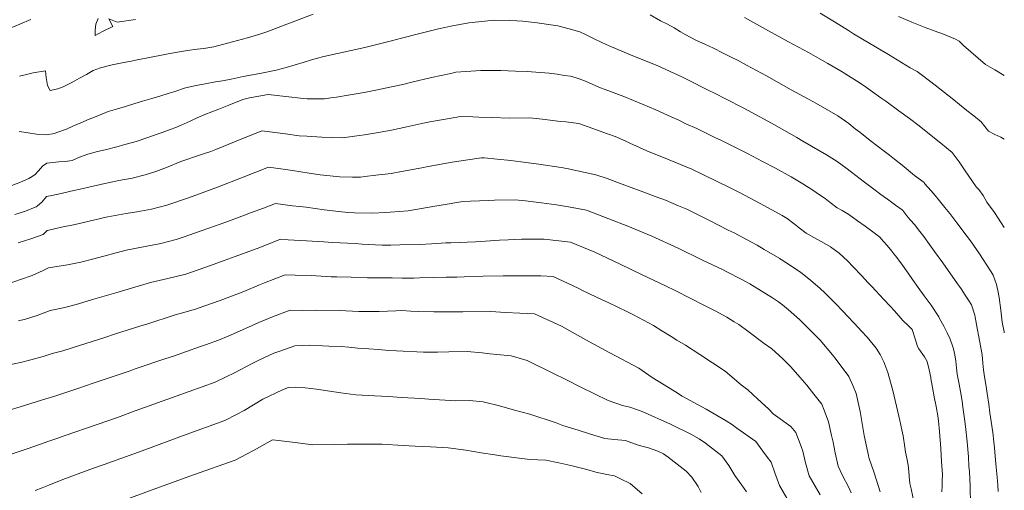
# Model space of a CAD drawing. Header units: inches. Extents: x 11351264 to 11356330, y 6702313 to 6706468.
# Tile 113 of 160: x 11355932 to 11356330, y 6703069 to 6703259. Entities that reach past the tile are written whole.
import ezdxf

# ---------------------------------------------------------------- set-up
doc = ezdxf.new("R2010")
doc.units = ezdxf.units.IN
doc.header["$MEASUREMENT"] = 0
doc.layers.add('Shumate_Contours_clip1', color=7, linetype='Continuous', lineweight=0)

msp = doc.modelspace()

# ---------------------------------------------------------------- linework, layer by layer
at = {"layer": 'Shumate_Contours_clip1'}
for points, elevation in [([(11355927.03, 6703255.19), (11355932.55, 6703257.52), (11355937.02, 6703259.33)], 1354), ([(11355932.23, 6703214.04), (11355935.89, 6703213.58), (11355939.29, 6703213.07), (11355943.14, 6703212.81), (11355946.53, 6703213.25), (11355947.52, 6703213.67), (11355951.41, 6703215.04), (11355954.01, 6703216.21), (11355957.19, 6703217.63), (11355960.57, 6703219.12), (11355961.6, 6703219.46), (11355964.69, 6703220.75), (11355968.26, 6703222.19), (11355972.04, 6703223.32), (11355975.2, 6703224.24), (11355978.97, 6703225.36), (11355982.13, 6703226.31), (11355985.91, 6703227.43), (11355989.05, 6703228.41), (11355992.88, 6703229.55), (11355994.81, 6703230.19), (11355999.54, 6703231.78), (11356003.83, 6703232.69), (11356007.44, 6703233.38), (11356011.56, 6703234.18), (11356014.42, 6703234.63), (11356017.97, 6703235.32), (11356022.82, 6703236.31), (11356029.58, 6703237.61), (11356036.14, 6703238.87), (11356040.2, 6703240.03), (11356047.47, 6703242.09), (11356049.97, 6703242.97), (11356052.29, 6703243.64), (11356055.41, 6703244.36), (11356060.92, 6703245.6), (11356066.43, 6703246.83), (11356071.94, 6703248.05), (11356077.92, 6703249.57), (11356082.79, 6703250.81), (11356086.75, 6703251.85), (11356093.63, 6703253.63), (11356101.75, 6703255.59), (11356104.22, 6703256.17), (11356106.75, 6703256.69), (11356113.94, 6703258.07), (11356120.45, 6703258.71), (11356124.22, 6703259.05), (11356130.37, 6703258.93), (11356133.4, 6703258.87), (11356135.74, 6703258.65), (11356141.63, 6703257.99), (11356148.02, 6703257.07), (11356150, 6703256.75), (11356154.56, 6703255.59), (11356158.82, 6703254.41), (11356161.14, 6703253.3), (11356164.09, 6703251.79), (11356167.95, 6703249.96), (11356171.62, 6703248.3), (11356180.93, 6703244.42), (11356187.35, 6703241.85), (11356190.33, 6703240.58), (11356193.64, 6703239.2), (11356200.06, 6703236.24), (11356204.35, 6703234.02), (11356208.83, 6703231.7), (11356210.99, 6703230.68), (11356213.25, 6703229.62), (11356218.02, 6703227.15), (11356224.81, 6703223.65), (11356228.29, 6703221.79), (11356236.22, 6703217.47), (11356246.47, 6703211.67), (11356248.98, 6703210.21), (11356258.49, 6703204.66), (11356262.77, 6703201.93), (11356266.35, 6703199.37), (11356268.62, 6703197.68), (11356273.82, 6703193.62), (11356277.62, 6703190.82), (11356280.5, 6703188.69), (11356283.13, 6703186.76), (11356286.36, 6703184.38), (11356289.04, 6703182.45), (11356289.32, 6703182.11), (11356291.02, 6703180.05), (11356292.38, 6703178.44), (11356294.16, 6703176.31), (11356295.73, 6703174.4), (11356297.8, 6703171.6), (11356300.1, 6703168.41), (11356302.19, 6703165.61), (11356305.57, 6703160.96), (11356306.77, 6703159.31), (11356311.19, 6703152.95), (11356312.88, 6703150.52), (11356314.5, 6703147.88), (11356315.86, 6703145.98), (11356317.06, 6703144.07), (11356318.5, 6703139.8), (11356318.65, 6703139.08), (11356318.77, 6703138.34), (11356318.92, 6703137.53), (11356319.41, 6703134.66), (11356320.06, 6703131.06), (11356320.69, 6703127.46), (11356321.38, 6703123.85), (11356321.73, 6703120.47), (11356321.91, 6703117.7), (11356322.42, 6703114.87), (11356323.1, 6703111.04), (11356323.49, 6703108.25), (11356324.07, 6703103.94), (11356324.58, 6703100.33), (11356325.04, 6703096.84), (11356325.67, 6703092.41), (11356326.09, 6703088.62), (11356326.37, 6703086.29), (11356326.71, 6703082.81), (11356327.11, 6703078.36), (11356327.47, 6703074.4), (11356327.78, 6703071.11), (11356327.86, 6703068.52)], 1358), ([(11355932.34, 6703236.49), (11355935.21, 6703237.16), (11355937.95, 6703237.78), (11355942.89, 6703238.61), (11355943.19, 6703235.94), (11355943.65, 6703232.75), (11355944.73, 6703230.7), (11355947.96, 6703231.32), (11355950.03, 6703232.22), (11355952.96, 6703233.65), (11355954.8, 6703234.62), (11355956.69, 6703235.67), (11355959.47, 6703237.19), (11355962.2, 6703238.77), (11355965.2, 6703239.86), (11355969.89, 6703241.1), (11355973.16, 6703241.72), (11355977.51, 6703242.56), (11355979.97, 6703243.02), (11355984.32, 6703243.84), (11355991.86, 6703245.34), (11355995.48, 6703246.05), (11356000.3, 6703246.88), (11356004.25, 6703247.34), (11356006.84, 6703247.67), (11356010.98, 6703248.29), (11356016.5, 6703249.79), (11356020.46, 6703250.82), (11356024.54, 6703251.96), (11356029.93, 6703253.61), (11356032.32, 6703254.34), (11356040.38, 6703257.54), (11356043.73, 6703258.72), (11356051.14, 6703261.48)], 1356), ([(11355964.14, 6703259.73), (11355963.19, 6703257.5), (11355963.01, 6703255.03), (11355962.97, 6703252.95), (11355965.99, 6703254.54), (11355970.07, 6703256.51), (11355968.44, 6703259.61), (11355971.91, 6703258.23), (11355979.28, 6703259.32)], 1354), ([(11356187.21, 6703261.28), (11356191.37, 6703258.88), (11356194.22, 6703257.51), (11356196.94, 6703255.99), (11356199.49, 6703254.45), (11356201.41, 6703253.31), (11356205.99, 6703250.86), (11356209.29, 6703249.46), (11356212.91, 6703247.84), (11356216.48, 6703245.88), (11356219.66, 6703244.33), (11356222.79, 6703242.78), (11356226.16, 6703240.97), (11356234.21, 6703236.61), (11356244.25, 6703230.99), (11356251.3, 6703227.11), (11356254.16, 6703225.53), (11356263.03, 6703220.38), (11356267.54, 6703217.27), (11356270.12, 6703215.24), (11356271.99, 6703213.81), (11356276.19, 6703210.4), (11356281.75, 6703206.19), (11356283.91, 6703204.49), (11356285.94, 6703202.98), (11356289.05, 6703200.46), (11356294.1, 6703196.34), (11356297.97, 6703193.46), (11356298.12, 6703193.12), (11356300.83, 6703190.08), (11356302.43, 6703188.23), (11356304.23, 6703186.14), (11356306.38, 6703183.41), (11356308.31, 6703180.93), (11356311.13, 6703177.23), (11356315.39, 6703171.68), (11356316.69, 6703169.92), (11356320.37, 6703164.71), (11356324.54, 6703158.25), (11356325.12, 6703157.33), (11356325.9, 6703156.01), (11356327.26, 6703152.19), (11356327.73, 6703149.83), (11356328.22, 6703146.97), (11356328.93, 6703141.84), (11356329.55, 6703137.08), (11356330.29, 6703133.08), (11356330.36, 6703132.69)], 1356), ([(11356225.41, 6703260.22), (11356230.24, 6703257.45), (11356235.03, 6703254.76), (11356243.13, 6703250.4), (11356251.18, 6703246.03), (11356254, 6703244.47), (11356259.08, 6703241.58), (11356264.88, 6703238.16), (11356266.28, 6703237.3), (11356267.34, 6703236.66), (11356271.71, 6703233.85), (11356274.65, 6703231.82), (11356277.12, 6703230.16), (11356280.5, 6703227.76), (11356282.47, 6703226.32), (11356287.79, 6703222.41), (11356292.03, 6703219.34), (11356295.96, 6703216.34), (11356302.87, 6703210.86), (11356304.69, 6703209.41), (11356309.34, 6703205.65), (11356312.15, 6703201.8), (11356314.31, 6703198.62), (11356317.56, 6703193.88), (11356318.96, 6703191.79), (11356320.08, 6703190.64), (11356321.78, 6703188.23), (11356323.36, 6703185.53), (11356326.35, 6703181.39), (11356329.09, 6703177.22), (11356330.36, 6703175.33)], 1354), ([(11356255.95, 6703261.97), (11356261.76, 6703258.47), (11356267.34, 6703254.97), (11356269.46, 6703253.63), (11356273, 6703251.4), (11356278.3, 6703248.29), (11356283.62, 6703245.22), (11356288.87, 6703242.03), (11356292.38, 6703239.81), (11356295.21, 6703238.3), (11356297.35, 6703236.69), (11356302.44, 6703232.87), (11356308.11, 6703228.43), (11356309.98, 6703226.91), (11356314.55, 6703223.19), (11356318.73, 6703219.83), (11356321.03, 6703217.99), (11356323.99, 6703214.24), (11356326.49, 6703212.94), (11356329.02, 6703211.82), (11356330.36, 6703211.03)], 1352), ([(11356287.57, 6703260.55), (11356292.99, 6703258.32), (11356298.37, 6703256.2), (11356302.03, 6703254.82), (11356305.78, 6703253.41), (11356310.59, 6703251.37), (11356312.11, 6703250.57), (11356313.87, 6703248.89), (11356316.82, 6703246.28), (11356319.79, 6703243.68), (11356322.79, 6703241.15), (11356326.47, 6703238.99), (11356330.36, 6703236.7)], 1350), ([(11355929.35, 6703192.24), (11355932.79, 6703193.63), (11355936.23, 6703195.04), (11355938.6, 6703196.62), (11355940.02, 6703198.2), (11355941.69, 6703200.09), (11355943.5, 6703201.29), (11355948.3, 6703201.82), (11355950.89, 6703202.01), (11355953.69, 6703202.43), (11355956.65, 6703203.68), (11355960.01, 6703204.99), (11355963.98, 6703206.02), (11355967.01, 6703206.71), (11355972.34, 6703208.05), (11355974, 6703208.53), (11355979.54, 6703210.08), (11355984.72, 6703211.79), (11355988.05, 6703212.99), (11355989.99, 6703213.7), (11355993.33, 6703214.9), (11355995.54, 6703215.73), (11355997.72, 6703216.61), (11356001.41, 6703218.29), (11356004.14, 6703219.56), (11356007.33, 6703220.94), (11356013, 6703223.11), (11356017.02, 6703224.76), (11356022.69, 6703227.01), (11356025.36, 6703227.65), (11356032.9, 6703229.05), (11356041.25, 6703228.05), (11356045.98, 6703227.58), (11356048.67, 6703227.28), (11356055.71, 6703227.33), (11356058.19, 6703227.69), (11356060.48, 6703228.02), (11356065.24, 6703228.75), (11356071.63, 6703229.86), (11356076.34, 6703230.84), (11356080.21, 6703231.6), (11356087.25, 6703233.11), (11356090.9, 6703233.99), (11356098.86, 6703235.9), (11356106.65, 6703237.61), (11356108.66, 6703238.07), (11356118.86, 6703238.77), (11356126.89, 6703238.71), (11356132.86, 6703238.54), (11356137.59, 6703238.32), (11356146.39, 6703237.67), (11356149.63, 6703237.23), (11356152.52, 6703236.78), (11356155.03, 6703236.44), (11356157.78, 6703235.6), (11356160.48, 6703234.65), (11356162.33, 6703233.85), (11356166.84, 6703231.95), (11356169.11, 6703231.05), (11356176.56, 6703228.24), (11356184.45, 6703224.96), (11356189.49, 6703222.81), (11356195.77, 6703220.06), (11356198.81, 6703218.62), (11356201.73, 6703217.18), (11356206.08, 6703215.27), (11356213.68, 6703211.59), (11356215.87, 6703210.55), (11356220.41, 6703208.33), (11356226.56, 6703205.23), (11356232.61, 6703202.04), (11356237.89, 6703199.26), (11356244.18, 6703195.71), (11356248.96, 6703192.97), (11356252.95, 6703190.39), (11356255.75, 6703188.54), (11356257.93, 6703187.08), (11356260, 6703185.41), (11356262.85, 6703183.19), (11356264.85, 6703182.11), (11356267.58, 6703180.52), (11356271.08, 6703178.01), (11356274.09, 6703175.82), (11356278.27, 6703172.75), (11356280.12, 6703171.44), (11356281.58, 6703169.69), (11356283.02, 6703167.96), (11356284.86, 6703165.69), (11356285.76, 6703164.61), (11356286.38, 6703163.81), (11356288.49, 6703160.97), (11356291.51, 6703156.81), (11356293.26, 6703154.34), (11356295.54, 6703151.07), (11356297.95, 6703147.69), (11356299.55, 6703145.51), (11356300.78, 6703143.85), (11356303.34, 6703139.95), (11356303.88, 6703139.12), (11356304.07, 6703138.85), (11356304.21, 6703138.5), (11356305.9, 6703135.43), (11356307.34, 6703132.69), (11356308.48, 6703130.22), (11356309.61, 6703127.02), (11356309.79, 6703126.2), (11356310.32, 6703123.86), (11356310.79, 6703121.26), (11356311.06, 6703118.63), (11356311.33, 6703116), (11356312.06, 6703111.96), (11356312.62, 6703108.94), (11356313.32, 6703105.13), (11356313.64, 6703102.7), (11356314.23, 6703097.99), (11356314.65, 6703094.79), (11356315.31, 6703088.68), (11356315.86, 6703082.6), (11356316.09, 6703078.76), (11356316.25, 6703076.54), (11356316.38, 6703073.66), (11356316.51, 6703070.93), (11356316.51, 6703069.8), (11356316.72, 6703064.2)], 1360), ([(11355930.5, 6703180.56), (11355934.87, 6703181.94), (11355938.78, 6703183.46), (11355939.15, 6703183.61), (11355939.54, 6703183.87), (11355941.55, 6703185.64), (11355943.31, 6703187.77), (11355945.41, 6703188.24), (11355949.29, 6703189.09), (11355953.18, 6703189.93), (11355958.17, 6703191.07), (11355960.46, 6703191.64), (11355966.91, 6703193.07), (11355970.1, 6703193.72), (11355972.58, 6703194.24), (11355977.89, 6703195.29), (11355983.19, 6703196.53), (11355987.55, 6703197.98), (11355991.85, 6703199.5), (11355997.64, 6703201.92), (11356000.08, 6703202.78), (11356003.18, 6703203.83), (11356007.58, 6703205.3), (11356009.66, 6703206.07), (11356011.74, 6703206.88), (11356020, 6703210.13), (11356030.29, 6703214.36), (11356039.9, 6703213.12), (11356045.45, 6703212.4), (11356048.54, 6703212.16), (11356054.6, 6703211.78), (11356062.92, 6703211.59), (11356067.76, 6703212.16), (11356071.81, 6703212.71), (11356075.9, 6703213.39), (11356080.4, 6703214.19), (11356082.73, 6703214.69), (11356088.98, 6703215.98), (11356096.16, 6703217.59), (11356098.16, 6703217.98), (11356106.85, 6703219.47), (11356110.59, 6703220.12), (11356115.62, 6703220.01), (11356118.04, 6703219.95), (11356123.37, 6703219.78), (11356130.3, 6703219.55), (11356138.67, 6703219.58), (11356142.4, 6703219.2), (11356144.88, 6703218.9), (11356147.76, 6703218.6), (11356151.08, 6703218.19), (11356153.12, 6703217.97), (11356158.49, 6703217.32), (11356162.19, 6703216.03), (11356170.08, 6703213.21), (11356173.12, 6703212.05), (11356177.1, 6703210.31), (11356179.3, 6703209.28), (11356181.47, 6703208.24), (11356185.96, 6703206.25), (11356194.89, 6703202.69), (11356204.06, 6703198.85), (11356213.85, 6703194.17), (11356219.64, 6703191.32), (11356223.62, 6703189.31), (11356233.49, 6703184.12), (11356240.53, 6703180.13), (11356242.61, 6703178.94), (11356245.44, 6703176.77), (11356247.46, 6703175.17), (11356250.32, 6703172.97), (11356253.45, 6703171.23), (11356256.57, 6703169.52), (11356260.19, 6703167.52), (11356263.63, 6703164.9), (11356266.98, 6703161.84), (11356269.26, 6703159.4), (11356272.6, 6703155.89), (11356275.39, 6703152.9), (11356276.77, 6703151.41), (11356278.39, 6703149.66), (11356279.88, 6703148.04), (11356281.62, 6703146.17), (11356284.18, 6703143.45), (11356285.93, 6703141.55), (11356289.41, 6703137.75), (11356291.46, 6703135.7), (11356293.18, 6703134.02), (11356294.35, 6703130.29), (11356295.31, 6703127.16), (11356295.77, 6703126.2), (11356298.08, 6703122.98), (11356299.2, 6703121.17), (11356299.95, 6703117.8), (11356300.64, 6703114.66), (11356300.7, 6703114.29), (11356301.38, 6703110.63), (11356302.08, 6703106.81), (11356302.79, 6703103), (11356303.49, 6703099.19), (11356303.74, 6703097.15), (11356304.18, 6703092.85), (11356304.67, 6703086), (11356305.04, 6703080.71), (11356305.39, 6703075.43), (11356305.31, 6703072.87), (11356305.23, 6703070.87), (11356305.16, 6703068.47)], 1362), ([(11355931.9, 6703169.12), (11355936.97, 6703170.7), (11355941.99, 6703172.5), (11355943.56, 6703174.02), (11355943.61, 6703174.08), (11355943.76, 6703174.12), (11355946.53, 6703174.75), (11355949.43, 6703175.45), (11355954.22, 6703176.4), (11355957.22, 6703177.09), (11355961.04, 6703177.95), (11355964.01, 6703178.67), (11355966.25, 6703179.19), (11355968.1, 6703179.56), (11355972.55, 6703180.47), (11355975.5, 6703180.96), (11355979.83, 6703181.66), (11355985.71, 6703182.72), (11355991.92, 6703184.35), (11356000.25, 6703187.21), (11356003.62, 6703188.41), (11356012.39, 6703191.62), (11356022.74, 6703195.58), (11356033.06, 6703199.68), (11356039.01, 6703198.87), (11356042.68, 6703198.36), (11356049.47, 6703197.24), (11356053.92, 6703196.54), (11356061.91, 6703195.72), (11356066.99, 6703195.63), (11356070.22, 6703195.68), (11356072, 6703195.86), (11356076.46, 6703196.45), (11356082.59, 6703197.19), (11356086.79, 6703197.94), (11356094.97, 6703199.41), (11356097.59, 6703199.94), (11356107.29, 6703201.73), (11356112.67, 6703202.46), (11356119.11, 6703203.39), (11356120.13, 6703203.41), (11356125.46, 6703202.86), (11356130.96, 6703202.35), (11356135.02, 6703201.87), (11356142.21, 6703200.93), (11356151.23, 6703199.54), (11356153.62, 6703199.13), (11356165.35, 6703196.63), (11356169.83, 6703195.07), (11356176, 6703192.81), (11356179.57, 6703191.47), (11356184.71, 6703189.63), (11356189.33, 6703187.89), (11356193.41, 6703186.35), (11356198.77, 6703184.09), (11356202.06, 6703182.66), (11356211.27, 6703178.13), (11356218.82, 6703174.27), (11356221.14, 6703173.09), (11356226.22, 6703170.38), (11356230.43, 6703168.11), (11356233.36, 6703166.42), (11356239.64, 6703162.72), (11356239.89, 6703162.54), (11356240.2, 6703162.36), (11356243.99, 6703159.94), (11356248.11, 6703157.07), (11356252.11, 6703154), (11356255.97, 6703150.65), (11356257.85, 6703148.82), (11356262.23, 6703144.46), (11356265.13, 6703141.42), (11356267.01, 6703139.42), (11356269.76, 6703136.5), (11356272.66, 6703133.41), (11356274.93, 6703130.96), (11356278.55, 6703126.55), (11356280.22, 6703123.92), (11356281.65, 6703121.05), (11356283.34, 6703116.73), (11356284.38, 6703112.73), (11356285.37, 6703109.4), (11356286.86, 6703103.09), (11356288.14, 6703097.22), (11356288.91, 6703093.5), (11356289.43, 6703091.07), (11356290.19, 6703086.55), (11356290.49, 6703084.53), (11356291.01, 6703082.07), (11356291.47, 6703079.23), (11356291.75, 6703076.67), (11356291.91, 6703074.64), (11356292.18, 6703071.8), (11356292.68, 6703069.6), (11356294.06, 6703063.23)], 1364), ([(11355928.24, 6703152.69), (11355932.87, 6703154.27), (11355937.47, 6703155.9), (11355941.92, 6703157.87), (11355944.08, 6703159.05), (11355946.65, 6703159.33), (11355951.84, 6703160.2), (11355957.12, 6703161.32), (11355962.47, 6703162.66), (11355975.49, 6703166.13), (11355983.18, 6703167.66), (11355989.53, 6703168.82), (11355995.77, 6703170.4), (11355998.5, 6703171.36), (11356005.77, 6703173.9), (11356008.9, 6703175.03), (11356015.74, 6703177.5), (11356023.31, 6703180.3), (11356025.7, 6703181.17), (11356030.99, 6703183.14), (11356035.84, 6703185), (11356042.69, 6703184.08), (11356045.53, 6703183.79), (11356048.27, 6703183.45), (11356055.53, 6703182.49), (11356062.47, 6703181.62), (11356065.5, 6703181.3), (11356067.79, 6703181.21), (11356075.17, 6703181.11), (11356080.13, 6703181.3), (11356082.16, 6703181.46), (11356089.45, 6703181.99), (11356100.25, 6703183.92), (11356102.77, 6703184.32), (11356111.55, 6703185.74), (11356114.63, 6703185.97), (11356121.86, 6703186.25), (11356124.31, 6703186.35), (11356132.66, 6703186.51), (11356136.9, 6703186.04), (11356143.31, 6703185.33), (11356149.35, 6703184.42), (11356154.31, 6703183.68), (11356161.57, 6703182.35), (11356168.08, 6703179.8), (11356170.57, 6703178.82), (11356178.23, 6703175.83), (11356187.94, 6703171.74), (11356198.53, 6703166.91), (11356208.43, 6703162.05), (11356216.42, 6703158.28), (11356218.27, 6703157.38), (11356223.99, 6703154.38), (11356227.57, 6703152.48), (11356236.75, 6703146.9), (11356239.08, 6703145.27), (11356240.69, 6703144.06), (11356243.14, 6703142.02), (11356247.61, 6703138.04), (11356249.8, 6703136.01), (11356251.68, 6703134.08), (11356255.9, 6703129.69), (11356260.98, 6703123.76), (11356262.39, 6703121.92), (11356267.47, 6703115.12), (11356269.27, 6703111.1), (11356270.47, 6703108.25), (11356272.08, 6703100.96), (11356273.68, 6703091.19), (11356275.15, 6703084.34), (11356275.48, 6703083.1), (11356275.64, 6703082.37), (11356275.76, 6703081.86), (11356277.74, 6703076.14), (11356280.18, 6703068.44)], 1366), ([(11355932.03, 6703137.56), (11355934.89, 6703138.29), (11355939.58, 6703139.75), (11355944.84, 6703141.68), (11355950.78, 6703142.98), (11355956.3, 6703144.45), (11355961.95, 6703146.17), (11355971.3, 6703148.95), (11355985.39, 6703153.06), (11355992.28, 6703154.62), (11355999.62, 6703156.42), (11356009.61, 6703159.96), (11356015.12, 6703161.97), (11356019.58, 6703163.57), (11356029.52, 6703167.22), (11356037.9, 6703170.58), (11356041.02, 6703170.35), (11356048.37, 6703169.93), (11356055.34, 6703169.45), (11356058.85, 6703169.25), (11356068.1, 6703168.77), (11356070.82, 6703168.6), (11356079, 6703168.19), (11356082.46, 6703168.22), (11356086.06, 6703168.28), (11356094.14, 6703168.47), (11356098.95, 6703168.68), (11356104.66, 6703169.08), (11356106.65, 6703169.03), (11356116.61, 6703169.48), (11356118.86, 6703169.58), (11356126.35, 6703170.17), (11356129.93, 6703170.32), (11356135.26, 6703170.58), (11356144.45, 6703170.61), (11356155.05, 6703169.31), (11356164.83, 6703165.33), (11356175.08, 6703160.46), (11356183.81, 6703156.3), (11356193.77, 6703151.6), (11356197.66, 6703149.67), (11356203.64, 6703146.65), (11356208.92, 6703143.94), (11356213.5, 6703141.64), (11356218.24, 6703139.01), (11356221.23, 6703137.17), (11356223.09, 6703136.02), (11356226.77, 6703133.43), (11356233.37, 6703128.47), (11356236.38, 6703126.22), (11356240.79, 6703122.32), (11356244.13, 6703118.93), (11356247.69, 6703114.78), (11356250.5, 6703111.56), (11356253.46, 6703107.9), (11356256.6, 6703103.91), (11356257.53, 6703101.44), (11356259.29, 6703096.71), (11356260.57, 6703091.15), (11356261.2, 6703088.51), (11356262.06, 6703084.16), (11356263.23, 6703078.84), (11356264.89, 6703075.33), (11356267.73, 6703069.92), (11356268.42, 6703068)], 1368), ([(11355925.1, 6703119.08), (11355932.76, 6703120.69), (11355937.02, 6703121.81), (11355941.91, 6703123.1), (11355945.6, 6703124.3), (11355949.86, 6703125.41), (11355953.75, 6703126.69), (11355966.86, 6703130.88), (11355970.83, 6703132.17), (11355981.45, 6703135.57), (11355983.83, 6703136.28), (11355995.28, 6703140.03), (11355997.33, 6703140.5), (11356003.52, 6703142.27), (11356006.86, 6703143.48), (11356013.49, 6703145.85), (11356021.24, 6703148.69), (11356023.1, 6703149.47), (11356029.35, 6703152.06), (11356031.45, 6703152.92), (11356039.81, 6703156.22), (11356043.78, 6703156.02), (11356050.25, 6703155.86), (11356058.36, 6703155.42), (11356060.7, 6703155.36), (11356066.44, 6703155.16), (11356073.04, 6703154.94), (11356077.52, 6703154.91), (11356082.93, 6703154.9), (11356086.98, 6703154.77), (11356091.7, 6703154.87), (11356094.01, 6703154.92), (11356099.66, 6703155.15), (11356104.84, 6703155.16), (11356109.1, 6703155.24), (11356112.05, 6703155.35), (11356119.83, 6703155.58), (11356127.89, 6703155.79), (11356130.59, 6703155.79), (11356137.2, 6703155.79), (11356143.09, 6703155.78), (11356148.12, 6703155.44), (11356158.12, 6703150.73), (11356159.96, 6703149.85), (11356168.1, 6703145.97), (11356170.24, 6703144.94), (11356178.07, 6703141.18), (11356180.49, 6703140.02), (11356188.61, 6703135.62), (11356191.98, 6703133.59), (11356195.78, 6703131.28), (11356198.06, 6703129.78), (11356201.6, 6703127.68), (11356207.3, 6703124.01), (11356217.61, 6703117.16), (11356224.06, 6703111.73), (11356226.69, 6703109.7), (11356230.81, 6703105.95), (11356235.13, 6703101.93), (11356236.98, 6703099.99), (11356244.12, 6703094.8), (11356246.12, 6703092.39), (11356248.28, 6703086.79), (11356249, 6703084.86), (11356250.05, 6703080.21), (11356251.45, 6703074.95), (11356255.92, 6703067.27)], 1370), ([(11355928.29, 6703101.46), (11355932.63, 6703102.74), (11355939.18, 6703104.8), (11355943.1, 6703105.98), (11355946.71, 6703107.15), (11355956, 6703110.26), (11355962.18, 6703112.36), (11355977.07, 6703117.38), (11355979.17, 6703118.11), (11355991.49, 6703122.33), (11355994.6, 6703123.35), (11356005.08, 6703127.1), (11356007.5, 6703127.81), (11356012.79, 6703129.77), (11356016.69, 6703131.41), (11356023.67, 6703134.41), (11356029.1, 6703136.87), (11356034.64, 6703139.24), (11356041.73, 6703141.85), (11356046.63, 6703141.78), (11356052.11, 6703141.87), (11356061.65, 6703141.7), (11356069.52, 6703141.37), (11356074.85, 6703141.36), (11356077.7, 6703141.4), (11356084.42, 6703141.64), (11356086.84, 6703141.7), (11356090.54, 6703141.48), (11356093.72, 6703141.36), (11356099.88, 6703141.15), (11356105.01, 6703141.21), (11356107.66, 6703141.21), (11356111.57, 6703141.26), (11356122.81, 6703141.29), (11356128.77, 6703140.97), (11356134.55, 6703140.64), (11356140.58, 6703140.36), (11356151.45, 6703135.37), (11356161.27, 6703129.95), (11356170.89, 6703124.68), (11356182.73, 6703118.39), (11356188.07, 6703114.72), (11356197.08, 6703109.17), (11356200.24, 6703107.05), (11356209.88, 6703101.89), (11356218.01, 6703097.08), (11356220.49, 6703095.58), (11356222.27, 6703094.23), (11356229.92, 6703088.77), (11356232.85, 6703084.92), (11356234.71, 6703082.34), (11356236.12, 6703080.39), (11356237.67, 6703076.12), (11356239.52, 6703071.02), (11356244, 6703063.37)], 1372), ([(11355927.47, 6703083.09), (11355935.86, 6703085.93), (11355942.41, 6703088.21), (11355944.3, 6703088.89), (11355948.31, 6703090.32), (11355950.51, 6703091.08), (11355963.76, 6703095.71), (11355971.95, 6703098.56), (11355979.2, 6703101.17), (11355993.77, 6703106.44), (11355995.75, 6703107.16), (11356011.44, 6703112.84), (11356015.93, 6703114.89), (11356019.31, 6703116.53), (11356026.38, 6703120.3), (11356029.05, 6703121.68), (11356035.23, 6703124.5), (11356037.19, 6703125.21), (11356043.64, 6703127.49), (11356049.59, 6703127.68), (11356054.79, 6703127.46), (11356057.4, 6703127.28), (11356062.35, 6703127.17), (11356065.44, 6703126.93), (11356069.14, 6703126.58), (11356073.52, 6703126.26), (11356077.46, 6703126.01), (11356081.64, 6703125.63), (11356084.74, 6703125.47), (11356095.62, 6703124.93), (11356101.27, 6703124.86), (11356105.84, 6703125.04), (11356113.27, 6703125.15), (11356119.31, 6703124.63), (11356122.49, 6703124.27), (11356125.35, 6703123.93), (11356131.11, 6703123.44), (11356137.5, 6703121.57), (11356148.24, 6703116.27), (11356153.14, 6703113.83), (11356159.18, 6703110.81), (11356170.23, 6703105.4), (11356176.13, 6703103.38), (11356179.1, 6703102.7), (11356184.07, 6703100.89), (11356195.45, 6703095.76), (11356203.9, 6703091.64), (11356207.1, 6703089.89), (11356209.57, 6703088.09), (11356216.26, 6703082.97), (11356219.06, 6703079.07), (11356221.52, 6703075.03), (11356224.27, 6703071.1), (11356226.12, 6703068.39)], 1374), ([(11355938.73, 6703068.94), (11355941.57, 6703070.02), (11355944.32, 6703071.17), (11355949.9, 6703073.49), (11355962.32, 6703077.97), (11355966.57, 6703079.5), (11355981.96, 6703085.08), (11355998.27, 6703091.11), (11356015.42, 6703097.26), (11356020.15, 6703099.69), (11356023.2, 6703101.28), (11356030.69, 6703105.89), (11356038.66, 6703109.72), (11356041.08, 6703110.65), (11356043.97, 6703110.78), (11356047.82, 6703110.45), (11356052.46, 6703110.01), (11356062.22, 6703108.53), (11356068.36, 6703107.61), (11356075.86, 6703107.21), (11356081.51, 6703106.92), (11356086.8, 6703106.58), (11356094.59, 6703106.11), (11356097.77, 6703105.91), (11356108.7, 6703105.29), (11356114.24, 6703105.36), (11356119.82, 6703104.79), (11356126.39, 6703103.15), (11356132.49, 6703101.47), (11356138.59, 6703099.89), (11356149.3, 6703096.37), (11356151.91, 6703095.27), (11356158.19, 6703093.33), (11356162.79, 6703091.94), (11356168.99, 6703090.07), (11356172.75, 6703089.58), (11356177.35, 6703089.19), (11356181.95, 6703087.51), (11356184.42, 6703086.82), (11356186.6, 6703086.18), (11356190.31, 6703084.88), (11356192.61, 6703083.74), (11356194.49, 6703082.4), (11356201.87, 6703076.86), (11356204.08, 6703074.33), (11356206.64, 6703070.58), (11356207.8, 6703068.14)], 1376), ([(11355970.36, 6703063.46), (11355986.01, 6703069.23), (11356002.73, 6703075.34), (11356019.5, 6703081.28), (11356024.13, 6703083.73), (11356027.29, 6703085.26), (11356034.69, 6703089.53), (11356042.7, 6703088.58), (11356047.78, 6703087.88), (11356050.9, 6703087.47), (11356059.62, 6703087.59), (11356064.98, 6703087.65), (11356076.33, 6703087.78), (11356078.92, 6703087.65), (11356087.41, 6703087.23), (11356092.31, 6703086.95), (11356098.52, 6703086.61), (11356105.69, 6703086.23), (11356112.73, 6703085.23), (11356118.97, 6703084.27), (11356124.48, 6703083.44), (11356126.94, 6703083.03), (11356138.67, 6703081.45), (11356145.05, 6703081.24), (11356150.37, 6703080.18), (11356155.25, 6703079.03), (11356161.67, 6703077.42), (11356165.36, 6703076.38), (11356169.79, 6703075.4), (11356172.89, 6703074.85), (11356175.33, 6703073.7), (11356179.17, 6703071.86), (11356184.08, 6703067.62)], 1378)]:
    msp.add_lwpolyline(points, dxfattribs=dict(at, elevation=elevation))

doc.saveas('drawing.dxf')
